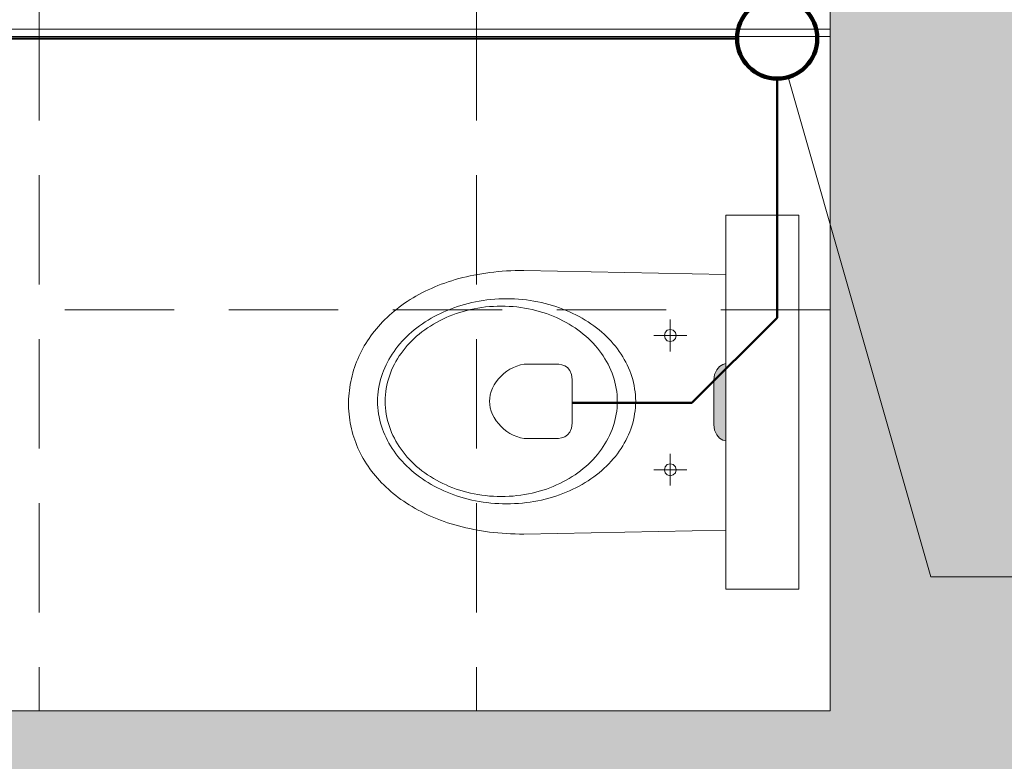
# Model space of a CAD drawing. Header units: millimetres. Extents: x -23540 to 53212, y -37964 to 41185.
# Tile 90 of 203: x -1740 to -1605, y -32038 to -31937. Entities that reach past the tile are written whole.
import ezdxf

# ---------------------------------------------------------------- set-up
doc = ezdxf.new("R2010")
doc.units = ezdxf.units.MM
doc.linetypes.add('DASHEDX2', pattern=[1.5, 1, -0.5])
doc.layers.get('0').update_dxf_attribs({"lineweight": 18})
for name, color, linetype, lineweight in [('BA_KS_ist.', 34, 'Continuous', 50), ('MM_KS_OPISY', 7, 'Continuous', 9), ('PG_PRZERYWANE_ŚREDNIE', 1, 'DASHEDX2', 18), ('PG_ŚCIANY_DZIAŁOWE', 3, 'Continuous', 18)]:
    doc.layers.add(name, color=color, linetype=linetype, lineweight=lineweight)

msp = doc.modelspace()

# ---------------------------------------------------------------- hatches: boundary and pattern name
at = {"lineweight": 18, "true_color": 0x636466, "transparency": 33554559}
h = msp.add_hatch(color=251, dxfattribs=at)
h.dxf.hatch_style = 1
h.paths.add_polyline_path([(-1644.38, -31992.07), (-1644.27, -31992.84), (-1643.98, -31993.46), (-1643.59, -31993.92), (-1643.15, -31994.2), (-1642.74, -31994.31), (-1642.74, -31983.71), (-1643.15, -31983.81), (-1643.59, -31984.1), (-1643.98, -31984.56), (-1644.27, -31985.18), (-1644.38, -31985.95)])
at = {"layer": 'PG_ŚCIANY_DZIAŁOWE', "true_color": 0x636466, "transparency": 33554610}
h = msp.add_hatch(color=251, dxfattribs=at)
h.dxf.hatch_style = 1
h.paths.add_polyline_path([(-1374.48, -31621.34), (-1411.41, -31621.34), (-1411.41, -32089.84), (-1585.41, -32089.84), (-1585.41, -31705.84), (-1585.41, -31597.84), (-1707.91, -31597.84), (-1707.91, -31616.34), (-1628.41, -31616.34), (-1628.41, -31826.84), (-1875.91, -31826.84), (-1875.91, -31616.34), (-1808.91, -31616.34), (-1808.91, -31597.84), (-1902.41, -31597.84), (-1902.41, -31616.34), (-1890.41, -31616.34), (-1890.41, -31845.34), (-1628.41, -31845.34), (-1628.41, -32031.34), (-2003.41, -32031.34), (-2003.41, -31616.34), (-2003.41, -31597.84), (-2053.41, -31597.84), (-2053.41, -31613.84), (-2021.91, -31613.84), (-2021.91, -32052.34), (-1822.41, -32052.34), (-1822.41, -32059.34), (-1813.41, -32059.34), (-1813.41, -32052.34), (-1624.41, -32052.34), (-1624.41, -32217.84), (-1637.91, -32217.84), (-1637.91, -32289.84), (-1562.85, -32289.84), (-1562.85, -32135.8), (-1374.48, -32135.8)])
h.paths.add_polyline_path([(-1411.41, -31481.34), (-1374.48, -31481.34), (-1374.48, -31446.84), (-1411.41, -31476.84)])

# ---------------------------------------------------------------- linework, layer by layer
at = {"color": 251, "lineweight": 20, "true_color": 0x636466}
for p, q in [((-1628.41, -31845.34), (-1628.41, -32031.34)), ((-1628.41, -31937.84), (-1757.41, -31937.84)), ((-1628.41, -31938.84), (-1757.41, -31938.84))]:
    msp.add_line(p, q, dxfattribs=at)
at = {"color": 251, "lineweight": 18, "true_color": 0x636466}
for p, q in [((-1642.74, -31963.35), (-1642.74, -32014.67)), ((-1642.74, -31963.35), (-1632.74, -31963.35)), ((-1632.74, -31963.35), (-1632.74, -32014.67)), ((-1642.74, -32014.67), (-1632.74, -32014.67))]:
    msp.add_line(p, q, dxfattribs=at)
at = {"color": 251, "lineweight": 13, "true_color": 0x636466}
for p, q in [((-1674.54, -31971.14), (-1675.1, -31971.21)), ((-1673.98, -31971.09), (-1674.54, -31971.14)), ((-1673.4, -31971.04), (-1673.98, -31971.09)), ((-1672.82, -31971), (-1673.4, -31971.04)), ((-1672.24, -31970.97), (-1672.82, -31971)), ((-1671.65, -31970.95), (-1672.24, -31970.97)), ((-1671.05, -31970.94), (-1671.65, -31970.95)), ((-1670.45, -31970.94), (-1671.05, -31970.94)), ((-1642.73, -31971.49), (-1670.45, -31970.94)), ((-1680.81, -31972.49), (-1681.29, -31972.66)), ((-1680.33, -31972.33), (-1680.81, -31972.49)), ((-1679.84, -31972.19), (-1680.33, -31972.33)), ((-1679.34, -31972.04), (-1679.84, -31972.19)), ((-1678.83, -31971.91), (-1679.34, -31972.04)), ((-1678.32, -31971.79), (-1678.83, -31971.91)), ((-1677.8, -31971.67), (-1678.32, -31971.79)), ((-1677.28, -31971.56), (-1677.8, -31971.67)), ((-1676.74, -31971.46), (-1677.28, -31971.56)), ((-1676.2, -31971.37), (-1676.74, -31971.46)), ((-1675.66, -31971.28), (-1676.2, -31971.37)), ((-1675.1, -31971.21), (-1675.66, -31971.28)), ((-1683.99, -31973.79), (-1684.42, -31974.01)), ((-1683.56, -31973.59), (-1683.99, -31973.79)), ((-1683.12, -31973.39), (-1683.56, -31973.59)), ((-1682.67, -31973.19), (-1683.12, -31973.39)), ((-1682.22, -31973.01), (-1682.67, -31973.19)), ((-1681.76, -31972.83), (-1682.22, -31973.01)), ((-1681.29, -31972.66), (-1681.76, -31972.83)), ((-1686.42, -31975.18), (-1686.79, -31975.43)), ((-1686.03, -31974.93), (-1686.42, -31975.18)), ((-1685.64, -31974.69), (-1686.03, -31974.93)), ((-1685.24, -31974.46), (-1685.64, -31974.69)), ((-1684.83, -31974.23), (-1685.24, -31974.46)), ((-1684.42, -31974.01), (-1684.83, -31974.23)), ((-1677.58, -31975.34), (-1677.07, -31975.23)), ((-1677.07, -31975.23), (-1676.55, -31975.13)), ((-1676.55, -31975.13), (-1676.03, -31975.05)), ((-1676.03, -31975.05), (-1675.5, -31974.98)), ((-1675.5, -31974.98), (-1674.97, -31974.92)), ((-1674.97, -31974.92), (-1674.44, -31974.88)), ((-1674.44, -31974.88), (-1673.89, -31974.84)), ((-1673.89, -31974.84), (-1673.35, -31974.82)), ((-1673.35, -31974.82), (-1672.8, -31974.82)), ((-1672.8, -31974.82), (-1672.8, -31974.81)), ((-1672.8, -31974.82), (-1672.25, -31974.82)), ((-1672.25, -31974.82), (-1671.7, -31974.84)), ((-1671.7, -31974.84), (-1671.16, -31974.88)), ((-1671.16, -31974.88), (-1670.63, -31974.92)), ((-1670.63, -31974.92), (-1670.09, -31974.98)), ((-1670.09, -31974.98), (-1669.57, -31975.05)), ((-1669.57, -31975.05), (-1669.05, -31975.13)), ((-1669.05, -31975.13), (-1668.53, -31975.23)), ((-1668.53, -31975.23), (-1668.02, -31975.34)), ((-1688.22, -31976.51), (-1688.55, -31976.79)), ((-1687.87, -31976.23), (-1688.22, -31976.51)), ((-1687.52, -31975.96), (-1687.87, -31976.23)), ((-1687.16, -31975.69), (-1687.52, -31975.96)), ((-1686.79, -31975.43), (-1687.16, -31975.69)), ((-1681.42, -31976.6), (-1680.97, -31976.41)), ((-1680.97, -31976.41), (-1680.5, -31976.22)), ((-1680.5, -31976.22), (-1680.03, -31976.05)), ((-1680.03, -31976.05), (-1679.56, -31975.88)), ((-1679.56, -31975.88), (-1679.07, -31975.73)), ((-1679.24, -31976.69), (-1678.76, -31976.54)), ((-1679.07, -31975.73), (-1678.58, -31975.59)), ((-1678.76, -31976.54), (-1678.26, -31976.41)), ((-1678.58, -31975.59), (-1678.08, -31975.46)), ((-1678.26, -31976.41), (-1677.76, -31976.29)), ((-1678.08, -31975.46), (-1677.58, -31975.34)), ((-1677.76, -31976.29), (-1677.25, -31976.18)), ((-1677.25, -31976.18), (-1676.74, -31976.09)), ((-1676.74, -31976.09), (-1676.22, -31976.01)), ((-1676.22, -31976.01), (-1675.69, -31975.94)), ((-1675.69, -31975.94), (-1675.16, -31975.89)), ((-1675.16, -31975.89), (-1674.62, -31975.85)), ((-1674.62, -31975.85), (-1674.08, -31975.83)), ((-1674.08, -31975.83), (-1673.54, -31975.82)), ((-1673.54, -31975.82), (-1673.54, -31975.82)), ((-1673.54, -31975.82), (-1672.99, -31975.83)), ((-1672.99, -31975.83), (-1672.45, -31975.85)), ((-1672.45, -31975.85), (-1671.91, -31975.89)), ((-1671.91, -31975.89), (-1671.38, -31975.94)), ((-1671.38, -31975.94), (-1670.86, -31976.01)), ((-1670.86, -31976.01), (-1670.34, -31976.09)), ((-1670.34, -31976.09), (-1669.82, -31976.18)), ((-1669.82, -31976.18), (-1669.31, -31976.29)), ((-1669.31, -31976.29), (-1668.81, -31976.41)), ((-1668.81, -31976.41), (-1668.32, -31976.54)), ((-1668.32, -31976.54), (-1667.83, -31976.69)), ((-1668.02, -31975.34), (-1667.52, -31975.46)), ((-1667.52, -31975.46), (-1667.02, -31975.59)), ((-1667.02, -31975.59), (-1666.53, -31975.73)), ((-1666.53, -31975.73), (-1666.04, -31975.88)), ((-1666.04, -31975.88), (-1665.57, -31976.05)), ((-1665.57, -31976.05), (-1665.1, -31976.22)), ((-1665.1, -31976.22), (-1664.63, -31976.41)), ((-1664.63, -31976.41), (-1664.18, -31976.6)), ((-1689.51, -31977.67), (-1689.81, -31977.98)), ((-1689.2, -31977.37), (-1689.51, -31977.67)), ((-1688.88, -31977.08), (-1689.2, -31977.37)), ((-1688.55, -31976.79), (-1688.88, -31977.08)), ((-1683.97, -31977.99), (-1683.57, -31977.73)), ((-1683.57, -31977.73), (-1683.15, -31977.49)), ((-1683.15, -31977.49), (-1682.73, -31977.25)), ((-1682.73, -31977.25), (-1682.3, -31977.03)), ((-1682.43, -31978.06), (-1682, -31977.83)), ((-1682.3, -31977.03), (-1681.87, -31976.81)), ((-1682, -31977.83), (-1681.56, -31977.61)), ((-1681.87, -31976.81), (-1681.42, -31976.6)), ((-1681.56, -31977.61), (-1681.11, -31977.4)), ((-1681.11, -31977.4), (-1680.66, -31977.2)), ((-1680.66, -31977.2), (-1680.19, -31977.02)), ((-1680.19, -31977.02), (-1679.72, -31976.85)), ((-1679.72, -31976.85), (-1679.24, -31976.69)), ((-1667.83, -31976.69), (-1667.35, -31976.85)), ((-1667.35, -31976.85), (-1666.88, -31977.02)), ((-1666.88, -31977.02), (-1666.42, -31977.2)), ((-1666.42, -31977.2), (-1665.96, -31977.4)), ((-1665.96, -31977.4), (-1665.51, -31977.61)), ((-1665.51, -31977.61), (-1665.08, -31977.83)), ((-1665.08, -31977.83), (-1664.65, -31978.06)), ((-1664.18, -31976.6), (-1663.73, -31976.81)), ((-1663.73, -31976.81), (-1663.29, -31977.03)), ((-1663.29, -31977.03), (-1662.86, -31977.25)), ((-1662.86, -31977.25), (-1662.44, -31977.49)), ((-1662.44, -31977.49), (-1662.03, -31977.73)), ((-1662.03, -31977.73), (-1661.63, -31977.99)), ((-1650.35, -31982.03), (-1650.35, -31977.67)), ((-1690.92, -31979.24), (-1691.18, -31979.57)), ((-1690.66, -31978.92), (-1690.92, -31979.24)), ((-1690.38, -31978.6), (-1690.66, -31978.92)), ((-1690.1, -31978.29), (-1690.38, -31978.6)), ((-1689.81, -31977.98), (-1690.1, -31978.29)), ((-1685.83, -31979.38), (-1685.48, -31979.09)), ((-1685.48, -31979.09), (-1685.12, -31978.8)), ((-1685.12, -31978.8), (-1684.75, -31978.52)), ((-1684.75, -31978.52), (-1684.36, -31978.25)), ((-1684.42, -31979.36), (-1684.04, -31979.08)), ((-1684.36, -31978.25), (-1683.97, -31977.99)), ((-1684.04, -31979.08), (-1683.65, -31978.81)), ((-1683.65, -31978.81), (-1683.25, -31978.55)), ((-1683.25, -31978.55), (-1682.84, -31978.3)), ((-1682.84, -31978.3), (-1682.43, -31978.06)), ((-1664.65, -31978.06), (-1664.23, -31978.3)), ((-1664.23, -31978.3), (-1663.82, -31978.55)), ((-1663.82, -31978.55), (-1663.42, -31978.81)), ((-1663.42, -31978.81), (-1663.03, -31979.08)), ((-1663.03, -31979.08), (-1662.66, -31979.36)), ((-1661.63, -31977.99), (-1661.24, -31978.25)), ((-1661.24, -31978.25), (-1660.85, -31978.52)), ((-1660.85, -31978.52), (-1660.48, -31978.8)), ((-1660.48, -31978.8), (-1660.12, -31979.09)), ((-1660.12, -31979.09), (-1659.76, -31979.38)), ((-1650.76, -31979.14), (-1651.06, -31979.44)), ((-1650.35, -31979.03), (-1650.76, -31979.14)), ((-1649.94, -31979.14), (-1650.35, -31979.03)), ((-1649.65, -31979.44), (-1649.94, -31979.14)), ((-1691.89, -31980.59), (-1692.11, -31980.93)), ((-1691.66, -31980.24), (-1691.89, -31980.59)), ((-1691.42, -31979.91), (-1691.66, -31980.24)), ((-1691.18, -31979.57), (-1691.42, -31979.91)), ((-1687.13, -31980.65), (-1686.83, -31980.32)), ((-1686.83, -31980.32), (-1686.51, -31980)), ((-1686.51, -31980), (-1686.18, -31979.69)), ((-1686.18, -31979.69), (-1685.83, -31979.38)), ((-1686.13, -31980.91), (-1685.81, -31980.58)), ((-1685.81, -31980.58), (-1685.48, -31980.26)), ((-1685.48, -31980.26), (-1685.14, -31979.95)), ((-1685.14, -31979.95), (-1684.78, -31979.65)), ((-1684.78, -31979.65), (-1684.42, -31979.36)), ((-1662.66, -31979.36), (-1662.29, -31979.65)), ((-1662.29, -31979.65), (-1661.94, -31979.95)), ((-1661.94, -31979.95), (-1661.59, -31980.26)), ((-1661.59, -31980.26), (-1661.26, -31980.58)), ((-1661.26, -31980.58), (-1660.94, -31980.91)), ((-1659.76, -31979.38), (-1659.42, -31979.69)), ((-1659.42, -31979.69), (-1659.09, -31980)), ((-1659.09, -31980), (-1658.77, -31980.32)), ((-1658.77, -31980.32), (-1658.47, -31980.65)), ((-1652.6, -31979.85), (-1648.1, -31979.85)), ((-1651.06, -31979.44), (-1651.17, -31979.85)), ((-1651.17, -31979.85), (-1651.06, -31980.26)), ((-1651.06, -31980.26), (-1650.76, -31980.56)), ((-1650.76, -31980.56), (-1650.35, -31980.67)), ((-1650.35, -31980.67), (-1649.94, -31980.56)), ((-1649.94, -31980.56), (-1649.65, -31980.26)), ((-1649.53, -31979.85), (-1649.65, -31979.44)), ((-1649.65, -31980.26), (-1649.53, -31979.85)), ((-1692.52, -31981.64), (-1692.71, -31982)), ((-1692.32, -31981.28), (-1692.52, -31981.64)), ((-1692.11, -31980.93), (-1692.32, -31981.28)), ((-1688.24, -31982.03), (-1687.98, -31981.67)), ((-1687.98, -31981.67), (-1687.71, -31981.32)), ((-1687.71, -31981.32), (-1687.43, -31980.98)), ((-1687.43, -31980.98), (-1687.13, -31980.65)), ((-1687.27, -31982.3), (-1687.01, -31981.94)), ((-1687.01, -31981.94), (-1686.73, -31981.59)), ((-1686.73, -31981.59), (-1686.44, -31981.24)), ((-1686.44, -31981.24), (-1686.13, -31980.91)), ((-1660.94, -31980.91), (-1660.64, -31981.24)), ((-1660.64, -31981.24), (-1660.35, -31981.59)), ((-1660.35, -31981.59), (-1660.07, -31981.94)), ((-1660.07, -31981.94), (-1659.8, -31982.3)), ((-1658.47, -31980.65), (-1658.17, -31980.98)), ((-1658.17, -31980.98), (-1657.89, -31981.32)), ((-1657.89, -31981.32), (-1657.61, -31981.67)), ((-1657.61, -31981.67), (-1657.36, -31982.03)), ((-1693.23, -31983.1), (-1693.39, -31983.47)), ((-1693.07, -31982.73), (-1693.23, -31983.1)), ((-1692.9, -31982.36), (-1693.07, -31982.73)), ((-1692.71, -31982), (-1692.9, -31982.36)), ((-1689.15, -31983.51), (-1688.94, -31983.13)), ((-1688.94, -31983.13), (-1688.72, -31982.76)), ((-1688.72, -31982.76), (-1688.49, -31982.39)), ((-1688.49, -31982.39), (-1688.24, -31982.03)), ((-1687.99, -31983.42), (-1687.77, -31983.04)), ((-1687.77, -31983.04), (-1687.53, -31982.66)), ((-1687.53, -31982.66), (-1687.27, -31982.3)), ((-1659.8, -31982.3), (-1659.55, -31982.66)), ((-1659.55, -31982.66), (-1659.31, -31983.04)), ((-1659.31, -31983.04), (-1659.08, -31983.42)), ((-1657.36, -31982.03), (-1657.11, -31982.39)), ((-1657.11, -31982.39), (-1656.88, -31982.76)), ((-1656.88, -31982.76), (-1656.66, -31983.13)), ((-1656.66, -31983.13), (-1656.45, -31983.51)), ((-1693.79, -31984.61), (-1693.9, -31985)), ((-1693.66, -31984.23), (-1693.79, -31984.61)), ((-1693.53, -31983.85), (-1693.66, -31984.23)), ((-1693.39, -31983.47), (-1693.53, -31983.85)), ((-1689.84, -31985.08), (-1689.69, -31984.68)), ((-1689.69, -31984.68), (-1689.52, -31984.28)), ((-1689.52, -31984.28), (-1689.34, -31983.89)), ((-1689.34, -31983.89), (-1689.15, -31983.51)), ((-1688.74, -31985), (-1688.57, -31984.6)), ((-1688.57, -31984.6), (-1688.39, -31984.2)), ((-1688.39, -31984.2), (-1688.2, -31983.8)), ((-1688.2, -31983.8), (-1687.99, -31983.42)), ((-1672.77, -31984.76), (-1672.34, -31984.48)), ((-1672.34, -31984.48), (-1671.87, -31984.23)), ((-1671.87, -31984.23), (-1671.39, -31984.04)), ((-1671.39, -31984.04), (-1670.89, -31983.89)), ((-1670.89, -31983.89), (-1670.38, -31983.8)), ((-1670.38, -31983.8), (-1669.85, -31983.77)), ((-1669.85, -31983.77), (-1666.01, -31983.77)), ((-1666.01, -31983.77), (-1665.66, -31983.79)), ((-1665.66, -31983.79), (-1665.25, -31983.86)), ((-1665.25, -31983.86), (-1664.84, -31984.01)), ((-1664.84, -31984.01), (-1664.44, -31984.26)), ((-1664.44, -31984.26), (-1664.12, -31984.64)), ((-1664.12, -31984.64), (-1663.89, -31985.18)), ((-1659.08, -31983.42), (-1658.88, -31983.8)), ((-1658.88, -31983.8), (-1658.68, -31984.2)), ((-1658.68, -31984.2), (-1658.5, -31984.6)), ((-1658.5, -31984.6), (-1658.34, -31985)), ((-1656.45, -31983.51), (-1656.26, -31983.89)), ((-1656.26, -31983.89), (-1656.08, -31984.28)), ((-1656.08, -31984.28), (-1655.91, -31984.68)), ((-1655.91, -31984.68), (-1655.76, -31985.08)), ((-1644.27, -31985.18), (-1643.98, -31984.56)), ((-1643.98, -31984.56), (-1643.59, -31984.1)), ((-1643.59, -31984.1), (-1643.15, -31983.81)), ((-1643.15, -31983.81), (-1642.74, -31983.71)), ((-1694.1, -31985.78), (-1694.18, -31986.18)), ((-1694, -31985.39), (-1694.1, -31985.78)), ((-1693.9, -31985), (-1694, -31985.39)), ((-1690.2, -31986.31), (-1690.09, -31985.9)), ((-1690.09, -31985.9), (-1689.97, -31985.49)), ((-1689.97, -31985.49), (-1689.84, -31985.08)), ((-1689.13, -31986.25), (-1689.01, -31985.83)), ((-1689.01, -31985.83), (-1688.88, -31985.41)), ((-1688.88, -31985.41), (-1688.74, -31985)), ((-1674.22, -31986.22), (-1673.91, -31985.81)), ((-1673.91, -31985.81), (-1673.56, -31985.43)), ((-1673.56, -31985.43), (-1673.18, -31985.08)), ((-1673.18, -31985.08), (-1672.77, -31984.76)), ((-1663.89, -31985.18), (-1663.81, -31985.88)), ((-1663.81, -31985.88), (-1663.81, -31985.88)), ((-1663.81, -31985.88), (-1663.81, -31989.11)), ((-1658.34, -31985), (-1658.19, -31985.41)), ((-1658.19, -31985.41), (-1658.06, -31985.83)), ((-1658.06, -31985.83), (-1657.95, -31986.25)), ((-1655.76, -31985.08), (-1655.63, -31985.49)), ((-1655.63, -31985.49), (-1655.51, -31985.9)), ((-1655.51, -31985.9), (-1655.4, -31986.31)), ((-1644.38, -31985.95), (-1644.27, -31985.18)), ((-1644.38, -31985.95), (-1644.38, -31992.07)), ((-1694.37, -31987.38), (-1694.41, -31987.78)), ((-1694.32, -31986.98), (-1694.37, -31987.38)), ((-1694.26, -31986.58), (-1694.32, -31986.98)), ((-1694.18, -31986.18), (-1694.26, -31986.58)), ((-1690.42, -31987.58), (-1690.36, -31987.15)), ((-1690.36, -31987.15), (-1690.29, -31986.73)), ((-1690.29, -31986.73), (-1690.2, -31986.31)), ((-1689.37, -31987.55), (-1689.31, -31987.11)), ((-1689.31, -31987.11), (-1689.23, -31986.68)), ((-1689.23, -31986.68), (-1689.13, -31986.25)), ((-1674.9, -31987.53), (-1674.72, -31987.08)), ((-1674.72, -31987.08), (-1674.49, -31986.64)), ((-1674.49, -31986.64), (-1674.22, -31986.22)), ((-1657.95, -31986.25), (-1657.85, -31986.68)), ((-1657.85, -31986.68), (-1657.77, -31987.11)), ((-1657.77, -31987.11), (-1657.7, -31987.55)), ((-1655.4, -31986.31), (-1655.31, -31986.73)), ((-1655.31, -31986.73), (-1655.24, -31987.15)), ((-1655.24, -31987.15), (-1655.18, -31987.58)), ((-1694.47, -31988.6), (-1694.48, -31989.01)), ((-1694.45, -31988.19), (-1694.47, -31988.6)), ((-1694.41, -31987.78), (-1694.45, -31988.19)), ((-1690.49, -31988.44), (-1690.46, -31988.01)), ((-1690.49, -31988.88), (-1690.49, -31988.44)), ((-1690.46, -31988.01), (-1690.42, -31987.58)), ((-1689.45, -31988.88), (-1689.44, -31988.43)), ((-1689.44, -31988.43), (-1689.42, -31987.99)), ((-1689.42, -31987.99), (-1689.37, -31987.55)), ((-1675.15, -31988.88), (-1675.12, -31988.43)), ((-1675.12, -31988.43), (-1675.04, -31987.98)), ((-1675.04, -31987.98), (-1674.9, -31987.53)), ((-1657.7, -31987.55), (-1657.66, -31987.99)), ((-1657.66, -31987.99), (-1657.63, -31988.43)), ((-1657.63, -31988.43), (-1657.62, -31988.88)), ((-1655.18, -31987.58), (-1655.14, -31988.01)), ((-1655.14, -31988.01), (-1655.11, -31988.44)), ((-1655.11, -31988.44), (-1655.1, -31988.88)), ((-1694.48, -31989.01), (-1694.48, -31989.42)), ((-1694.48, -31989.42), (-1694.47, -31989.83)), ((-1694.47, -31989.83), (-1694.45, -31990.24)), ((-1690.49, -31988.88), (-1690.49, -31988.87)), ((-1690.49, -31989.32), (-1690.49, -31988.88)), ((-1690.46, -31989.75), (-1690.49, -31989.32)), ((-1690.42, -31990.18), (-1690.46, -31989.75)), ((-1689.45, -31988.88), (-1689.45, -31988.87)), ((-1689.44, -31989.33), (-1689.45, -31988.88)), ((-1689.42, -31989.77), (-1689.44, -31989.33)), ((-1689.37, -31990.21), (-1689.42, -31989.77)), ((-1675.12, -31989.33), (-1675.15, -31988.88)), ((-1675.04, -31989.78), (-1675.12, -31989.33)), ((-1674.9, -31990.24), (-1675.04, -31989.78)), ((-1663.81, -31989.11), (-1663.81, -31991.87)), ((-1657.66, -31989.77), (-1657.7, -31990.21)), ((-1657.63, -31989.33), (-1657.66, -31989.77)), ((-1657.62, -31988.88), (-1657.63, -31989.33)), ((-1657.62, -31988.88), (-1657.62, -31988.87)), ((-1655.14, -31989.75), (-1655.18, -31990.18)), ((-1655.11, -31989.32), (-1655.14, -31989.75)), ((-1655.1, -31988.88), (-1655.11, -31989.32)), ((-1694.45, -31990.24), (-1694.41, -31990.65)), ((-1694.41, -31990.65), (-1694.37, -31991.05)), ((-1694.37, -31991.05), (-1694.31, -31991.45)), ((-1694.31, -31991.45), (-1694.25, -31991.85)), ((-1690.36, -31990.61), (-1690.42, -31990.18)), ((-1690.29, -31991.03), (-1690.36, -31990.61)), ((-1690.2, -31991.45), (-1690.29, -31991.03)), ((-1690.09, -31991.86), (-1690.2, -31991.45)), ((-1689.31, -31990.65), (-1689.37, -31990.21)), ((-1689.23, -31991.08), (-1689.31, -31990.65)), ((-1689.13, -31991.51), (-1689.23, -31991.08)), ((-1674.72, -31990.68), (-1674.9, -31990.24)), ((-1674.49, -31991.12), (-1674.72, -31990.68)), ((-1674.22, -31991.54), (-1674.49, -31991.12)), ((-1657.85, -31991.08), (-1657.95, -31991.51)), ((-1657.77, -31990.65), (-1657.85, -31991.08)), ((-1657.7, -31990.21), (-1657.77, -31990.65)), ((-1655.4, -31991.45), (-1655.51, -31991.86)), ((-1655.31, -31991.03), (-1655.4, -31991.45)), ((-1655.24, -31990.61), (-1655.31, -31991.03)), ((-1655.18, -31990.18), (-1655.24, -31990.61)), ((-1694.25, -31991.85), (-1694.17, -31992.24)), ((-1694.17, -31992.24), (-1694.09, -31992.64)), ((-1694.09, -31992.64), (-1693.99, -31993.03)), ((-1689.97, -31992.27), (-1690.09, -31991.86)), ((-1689.84, -31992.68), (-1689.97, -31992.27)), ((-1689.69, -31993.08), (-1689.84, -31992.68)), ((-1689.01, -31991.93), (-1689.13, -31991.51)), ((-1688.88, -31992.34), (-1689.01, -31991.93)), ((-1688.74, -31992.76), (-1688.88, -31992.34)), ((-1688.57, -31993.16), (-1688.74, -31992.76)), ((-1673.91, -31991.94), (-1674.22, -31991.54)), ((-1673.57, -31992.32), (-1673.91, -31991.94)), ((-1673.19, -31992.68), (-1673.57, -31992.32)), ((-1672.78, -31993), (-1673.19, -31992.68)), ((-1663.89, -31992.58), (-1664.12, -31993.11)), ((-1663.81, -31991.87), (-1663.89, -31992.58)), ((-1658.34, -31992.76), (-1658.5, -31993.16)), ((-1658.19, -31992.34), (-1658.34, -31992.76)), ((-1658.06, -31991.93), (-1658.19, -31992.34)), ((-1657.95, -31991.51), (-1658.06, -31991.93)), ((-1655.76, -31992.68), (-1655.91, -31993.08)), ((-1655.63, -31992.27), (-1655.76, -31992.68)), ((-1655.51, -31991.86), (-1655.63, -31992.27)), ((-1644.38, -31992.07), (-1644.27, -31992.84)), ((-1693.99, -31993.03), (-1693.88, -31993.41)), ((-1693.88, -31993.41), (-1693.76, -31993.8)), ((-1693.76, -31993.8), (-1693.64, -31994.18)), ((-1689.52, -31993.47), (-1689.69, -31993.08)), ((-1689.34, -31993.86), (-1689.52, -31993.47)), ((-1689.15, -31994.25), (-1689.34, -31993.86)), ((-1688.39, -31993.56), (-1688.57, -31993.16)), ((-1688.2, -31993.95), (-1688.39, -31993.56)), ((-1687.99, -31994.34), (-1688.2, -31993.95)), ((-1672.35, -31993.28), (-1672.78, -31993)), ((-1671.89, -31993.52), (-1672.35, -31993.28)), ((-1671.41, -31993.72), (-1671.89, -31993.52)), ((-1670.91, -31993.87), (-1671.41, -31993.72)), ((-1670.4, -31993.96), (-1670.91, -31993.87)), ((-1669.88, -31993.99), (-1670.4, -31993.96)), ((-1666.03, -31993.98), (-1669.88, -31993.99)), ((-1665.67, -31993.96), (-1666.03, -31993.98)), ((-1665.26, -31993.89), (-1665.67, -31993.96)), ((-1664.84, -31993.74), (-1665.26, -31993.89)), ((-1664.45, -31993.49), (-1664.84, -31993.74)), ((-1664.12, -31993.11), (-1664.45, -31993.49)), ((-1658.88, -31993.95), (-1659.08, -31994.34)), ((-1658.68, -31993.56), (-1658.88, -31993.95)), ((-1658.5, -31993.16), (-1658.68, -31993.56)), ((-1656.26, -31993.86), (-1656.45, -31994.25)), ((-1656.08, -31993.47), (-1656.26, -31993.86)), ((-1655.91, -31993.08), (-1656.08, -31993.47)), ((-1644.27, -31992.84), (-1643.98, -31993.46)), ((-1643.98, -31993.46), (-1643.59, -31993.92)), ((-1643.59, -31993.92), (-1643.15, -31994.2)), ((-1693.64, -31994.18), (-1693.5, -31994.55)), ((-1693.5, -31994.55), (-1693.35, -31994.93)), ((-1693.35, -31994.93), (-1693.19, -31995.3)), ((-1693.19, -31995.3), (-1693.02, -31995.66)), ((-1688.94, -31994.63), (-1689.15, -31994.25)), ((-1688.72, -31995), (-1688.94, -31994.63)), ((-1688.49, -31995.37), (-1688.72, -31995)), ((-1688.24, -31995.73), (-1688.49, -31995.37)), ((-1687.77, -31994.72), (-1687.99, -31994.34)), ((-1687.53, -31995.1), (-1687.77, -31994.72)), ((-1687.27, -31995.46), (-1687.53, -31995.1)), ((-1687.01, -31995.82), (-1687.27, -31995.46)), ((-1659.8, -31995.46), (-1660.07, -31995.82)), ((-1659.55, -31995.1), (-1659.8, -31995.46)), ((-1659.31, -31994.72), (-1659.55, -31995.1)), ((-1659.08, -31994.34), (-1659.31, -31994.72)), ((-1657.11, -31995.37), (-1657.36, -31995.73)), ((-1656.88, -31995), (-1657.11, -31995.37)), ((-1656.66, -31994.63), (-1656.88, -31995)), ((-1656.45, -31994.25), (-1656.66, -31994.63)), ((-1643.15, -31994.2), (-1642.74, -31994.31)), ((-1693.02, -31995.66), (-1692.84, -31996.03)), ((-1692.84, -31996.03), (-1692.65, -31996.39)), ((-1692.65, -31996.39), (-1692.46, -31996.74)), ((-1692.46, -31996.74), (-1692.25, -31997.09)), ((-1687.98, -31996.09), (-1688.24, -31995.73)), ((-1687.71, -31996.43), (-1687.98, -31996.09)), ((-1687.43, -31996.78), (-1687.71, -31996.43)), ((-1687.13, -31997.11), (-1687.43, -31996.78)), ((-1686.73, -31996.17), (-1687.01, -31995.82)), ((-1686.44, -31996.52), (-1686.73, -31996.17)), ((-1686.13, -31996.85), (-1686.44, -31996.52)), ((-1685.81, -31997.18), (-1686.13, -31996.85)), ((-1660.94, -31996.85), (-1661.26, -31997.18)), ((-1660.64, -31996.52), (-1660.94, -31996.85)), ((-1660.35, -31996.17), (-1660.64, -31996.52)), ((-1660.07, -31995.82), (-1660.35, -31996.17)), ((-1658.17, -31996.78), (-1658.47, -31997.11)), ((-1657.89, -31996.43), (-1658.17, -31996.78)), ((-1657.61, -31996.09), (-1657.89, -31996.43)), ((-1657.36, -31995.73), (-1657.61, -31996.09)), ((-1650.35, -32000.44), (-1650.35, -31996.08)), ((-1692.25, -31997.09), (-1692.03, -31997.44)), ((-1692.03, -31997.44), (-1691.8, -31997.78)), ((-1691.8, -31997.78), (-1691.57, -31998.12)), ((-1691.57, -31998.12), (-1691.32, -31998.45)), ((-1686.83, -31997.44), (-1687.13, -31997.11)), ((-1686.51, -31997.76), (-1686.83, -31997.44)), ((-1686.18, -31998.07), (-1686.51, -31997.76)), ((-1685.83, -31998.37), (-1686.18, -31998.07)), ((-1685.48, -31997.5), (-1685.81, -31997.18)), ((-1685.14, -31997.81), (-1685.48, -31997.5)), ((-1684.78, -31998.11), (-1685.14, -31997.81)), ((-1684.42, -31998.4), (-1684.78, -31998.11)), ((-1662.29, -31998.11), (-1662.66, -31998.4)), ((-1661.94, -31997.81), (-1662.29, -31998.11)), ((-1661.59, -31997.5), (-1661.94, -31997.81)), ((-1661.26, -31997.18), (-1661.59, -31997.5)), ((-1659.42, -31998.07), (-1659.76, -31998.37)), ((-1659.09, -31997.76), (-1659.42, -31998.07)), ((-1658.77, -31997.44), (-1659.09, -31997.76)), ((-1658.47, -31997.11), (-1658.77, -31997.44)), ((-1651.06, -31997.85), (-1651.17, -31998.26)), ((-1650.76, -31997.55), (-1651.06, -31997.85)), ((-1650.35, -31997.44), (-1650.76, -31997.55)), ((-1649.94, -31997.55), (-1650.35, -31997.44)), ((-1649.65, -31997.85), (-1649.94, -31997.55)), ((-1649.53, -31998.26), (-1649.65, -31997.85)), ((-1691.32, -31998.45), (-1691.07, -31998.78)), ((-1691.07, -31998.78), (-1690.8, -31999.1)), ((-1690.8, -31999.1), (-1690.53, -31999.42)), ((-1690.53, -31999.42), (-1690.24, -31999.74)), ((-1685.48, -31998.67), (-1685.83, -31998.37)), ((-1685.12, -31998.96), (-1685.48, -31998.67)), ((-1684.75, -31999.24), (-1685.12, -31998.96)), ((-1684.36, -31999.51), (-1684.75, -31999.24)), ((-1684.04, -31998.68), (-1684.42, -31998.4)), ((-1683.97, -31999.77), (-1684.36, -31999.51)), ((-1683.65, -31998.95), (-1684.04, -31998.68)), ((-1683.25, -31999.21), (-1683.65, -31998.95)), ((-1682.84, -31999.46), (-1683.25, -31999.21)), ((-1682.43, -31999.7), (-1682.84, -31999.46)), ((-1664.23, -31999.46), (-1664.65, -31999.7)), ((-1663.82, -31999.21), (-1664.23, -31999.46)), ((-1663.42, -31998.95), (-1663.82, -31999.21)), ((-1663.03, -31998.68), (-1663.42, -31998.95)), ((-1662.66, -31998.4), (-1663.03, -31998.68)), ((-1661.24, -31999.51), (-1661.63, -31999.77)), ((-1660.85, -31999.24), (-1661.24, -31999.51)), ((-1660.48, -31998.96), (-1660.85, -31999.24)), ((-1660.12, -31998.67), (-1660.48, -31998.96)), ((-1659.76, -31998.37), (-1660.12, -31998.67)), ((-1652.6, -31998.26), (-1648.1, -31998.26)), ((-1651.17, -31998.26), (-1651.06, -31998.67)), ((-1651.06, -31998.67), (-1650.76, -31998.97)), ((-1650.76, -31998.97), (-1650.35, -31999.08)), ((-1650.35, -31999.08), (-1649.94, -31998.97)), ((-1649.94, -31998.97), (-1649.65, -31998.67)), ((-1649.65, -31998.67), (-1649.53, -31998.26)), ((-1690.24, -31999.74), (-1689.95, -32000.05)), ((-1689.95, -32000.05), (-1689.65, -32000.35)), ((-1689.65, -32000.35), (-1689.34, -32000.65)), ((-1689.34, -32000.65), (-1689.02, -32000.95)), ((-1683.57, -32000.03), (-1683.97, -31999.77)), ((-1683.15, -32000.27), (-1683.57, -32000.03)), ((-1682.73, -32000.51), (-1683.15, -32000.27)), ((-1682.3, -32000.73), (-1682.73, -32000.51)), ((-1682, -31999.93), (-1682.43, -31999.7)), ((-1681.87, -32000.95), (-1682.3, -32000.73)), ((-1681.56, -32000.15), (-1682, -31999.93)), ((-1681.11, -32000.36), (-1681.56, -32000.15)), ((-1680.66, -32000.55), (-1681.11, -32000.36)), ((-1680.19, -32000.74), (-1680.66, -32000.55)), ((-1679.72, -32000.91), (-1680.19, -32000.74)), ((-1666.88, -32000.74), (-1667.35, -32000.91)), ((-1666.42, -32000.55), (-1666.88, -32000.74)), ((-1665.96, -32000.36), (-1666.42, -32000.55)), ((-1665.51, -32000.15), (-1665.96, -32000.36)), ((-1665.08, -31999.93), (-1665.51, -32000.15)), ((-1664.65, -31999.7), (-1665.08, -31999.93)), ((-1663.29, -32000.73), (-1663.73, -32000.95)), ((-1662.86, -32000.51), (-1663.29, -32000.73)), ((-1662.44, -32000.27), (-1662.86, -32000.51)), ((-1662.03, -32000.03), (-1662.44, -32000.27)), ((-1661.63, -31999.77), (-1662.03, -32000.03)), ((-1689.02, -32000.95), (-1688.69, -32001.23)), ((-1688.69, -32001.23), (-1688.36, -32001.52)), ((-1688.36, -32001.52), (-1688.01, -32001.79)), ((-1688.01, -32001.79), (-1687.66, -32002.06)), ((-1687.66, -32002.06), (-1687.29, -32002.33)), ((-1681.42, -32001.15), (-1681.87, -32000.95)), ((-1680.97, -32001.35), (-1681.42, -32001.15)), ((-1680.5, -32001.54), (-1680.97, -32001.35)), ((-1680.03, -32001.71), (-1680.5, -32001.54)), ((-1679.56, -32001.87), (-1680.03, -32001.71)), ((-1679.24, -32001.07), (-1679.72, -32000.91)), ((-1679.07, -32002.03), (-1679.56, -32001.87)), ((-1678.76, -32001.22), (-1679.24, -32001.07)), ((-1678.58, -32002.17), (-1679.07, -32002.03)), ((-1678.26, -32001.35), (-1678.76, -32001.22)), ((-1678.08, -32002.3), (-1678.58, -32002.17)), ((-1677.76, -32001.47), (-1678.26, -32001.35)), ((-1677.25, -32001.58), (-1677.76, -32001.47)), ((-1676.74, -32001.67), (-1677.25, -32001.58)), ((-1676.22, -32001.75), (-1676.74, -32001.67)), ((-1675.69, -32001.82), (-1676.22, -32001.75)), ((-1675.16, -32001.87), (-1675.69, -32001.82)), ((-1674.62, -32001.91), (-1675.16, -32001.87)), ((-1674.08, -32001.93), (-1674.62, -32001.91)), ((-1673.54, -32001.94), (-1674.08, -32001.93)), ((-1672.99, -32001.93), (-1673.54, -32001.94)), ((-1673.54, -32001.94), (-1673.54, -32001.93)), ((-1672.45, -32001.91), (-1672.99, -32001.93)), ((-1671.91, -32001.87), (-1672.45, -32001.91)), ((-1671.38, -32001.82), (-1671.91, -32001.87)), ((-1670.86, -32001.75), (-1671.38, -32001.82)), ((-1670.34, -32001.67), (-1670.86, -32001.75)), ((-1669.82, -32001.58), (-1670.34, -32001.67)), ((-1669.31, -32001.47), (-1669.82, -32001.58)), ((-1668.81, -32001.35), (-1669.31, -32001.47)), ((-1668.32, -32001.22), (-1668.81, -32001.35)), ((-1667.83, -32001.07), (-1668.32, -32001.22)), ((-1667.35, -32000.91), (-1667.83, -32001.07)), ((-1667.02, -32002.17), (-1667.52, -32002.3)), ((-1666.53, -32002.03), (-1667.02, -32002.17)), ((-1666.04, -32001.87), (-1666.53, -32002.03)), ((-1665.57, -32001.71), (-1666.04, -32001.87)), ((-1665.1, -32001.54), (-1665.57, -32001.71)), ((-1664.63, -32001.35), (-1665.1, -32001.54)), ((-1664.18, -32001.15), (-1664.63, -32001.35)), ((-1663.73, -32000.95), (-1664.18, -32001.15)), ((-1687.29, -32002.33), (-1686.92, -32002.59)), ((-1686.92, -32002.59), (-1686.55, -32002.84)), ((-1686.55, -32002.84), (-1686.16, -32003.09)), ((-1686.16, -32003.09), (-1685.76, -32003.33)), ((-1685.76, -32003.33), (-1685.36, -32003.57)), ((-1685.36, -32003.57), (-1684.95, -32003.79)), ((-1677.58, -32002.42), (-1678.08, -32002.3)), ((-1677.07, -32002.53), (-1677.58, -32002.42)), ((-1676.55, -32002.62), (-1677.07, -32002.53)), ((-1676.03, -32002.71), (-1676.55, -32002.62)), ((-1675.5, -32002.78), (-1676.03, -32002.71)), ((-1674.97, -32002.84), (-1675.5, -32002.78)), ((-1674.44, -32002.88), (-1674.97, -32002.84)), ((-1673.89, -32002.92), (-1674.44, -32002.88)), ((-1673.35, -32002.94), (-1673.89, -32002.92)), ((-1672.8, -32002.94), (-1673.35, -32002.94)), ((-1672.25, -32002.94), (-1672.8, -32002.94)), ((-1671.7, -32002.92), (-1672.25, -32002.94)), ((-1671.16, -32002.88), (-1671.7, -32002.92)), ((-1670.63, -32002.84), (-1671.16, -32002.88)), ((-1670.09, -32002.78), (-1670.63, -32002.84)), ((-1669.57, -32002.71), (-1670.09, -32002.78)), ((-1669.05, -32002.62), (-1669.57, -32002.71)), ((-1668.53, -32002.53), (-1669.05, -32002.62)), ((-1668.02, -32002.42), (-1668.53, -32002.53)), ((-1667.52, -32002.3), (-1668.02, -32002.42)), ((-1684.95, -32003.79), (-1684.53, -32004.01)), ((-1684.53, -32004.01), (-1684.1, -32004.23)), ((-1684.1, -32004.23), (-1683.66, -32004.44)), ((-1683.66, -32004.44), (-1683.22, -32004.64)), ((-1683.22, -32004.64), (-1682.77, -32004.83)), ((-1682.77, -32004.83), (-1682.31, -32005.02)), ((-1682.31, -32005.02), (-1681.85, -32005.2)), ((-1681.85, -32005.2), (-1681.37, -32005.37)), ((-1681.37, -32005.37), (-1680.89, -32005.53)), ((-1680.89, -32005.53), (-1680.4, -32005.69)), ((-1680.4, -32005.69), (-1679.91, -32005.84)), ((-1679.91, -32005.84), (-1679.41, -32005.98)), ((-1679.41, -32005.98), (-1678.9, -32006.11)), ((-1678.9, -32006.11), (-1678.38, -32006.24)), ((-1678.38, -32006.24), (-1677.86, -32006.35)), ((-1677.86, -32006.35), (-1677.32, -32006.46)), ((-1677.32, -32006.46), (-1676.79, -32006.56)), ((-1676.79, -32006.56), (-1676.24, -32006.66)), ((-1676.24, -32006.66), (-1675.69, -32006.74)), ((-1675.69, -32006.74), (-1675.13, -32006.81)), ((-1675.13, -32006.81), (-1674.57, -32006.88)), ((-1674.57, -32006.88), (-1674, -32006.94)), ((-1674, -32006.94), (-1673.42, -32006.99)), ((-1673.42, -32006.99), (-1672.84, -32007.02)), ((-1672.84, -32007.02), (-1672.25, -32007.05)), ((-1672.25, -32007.05), (-1671.65, -32007.08)), ((-1671.65, -32007.08), (-1671.05, -32007.09)), ((-1671.05, -32007.09), (-1670.45, -32007.09)), ((-1670.45, -32007.09), (-1642.74, -32006.54))]:
    msp.add_line(p, q, dxfattribs=at)
at = {"color": 251, "true_color": 0x636466}
msp.add_line((-2003.41, -32031.34), (-1628.41, -32031.34), dxfattribs=at)
at = {"layer": 'BA_KS_ist.', "linetype": 'Continuous', "ltscale": 25}
msp.add_line((-1641.19, -31939.1), (-1873.31, -31939.1), dxfattribs=at)
at = {"layer": 'BA_KS_ist.', "color": 30, "linetype": 'Continuous', "ltscale": 25}
for p, q in [((-1635.69, -31944.6), (-1635.69, -31977.41)), ((-1647.4, -31989.11), (-1635.69, -31977.41)), ((-1663.81, -31989.11), (-1647.4, -31989.11))]:
    msp.add_line(p, q, dxfattribs=at)
at = {"layer": 'BA_KS_ist.', "color": 51, "linetype": 'Continuous', "lineweight": 140, "ltscale": 25, "true_color": 0xf7f281}
msp.add_circle((-1635.69, -31939.1), 5.5, dxfattribs=at)
at = {"layer": 'MM_KS_OPISY'}
for p, q in [((-1614.6, -32012.94), (-1634.18, -31944.39)), ((-1553.15, -32012.94), (-1614.6, -32012.94))]:
    msp.add_line(p, q, dxfattribs=at)
at = {"layer": 'PG_PRZERYWANE_ŚREDNIE', "color": 251, "lineweight": 15, "ltscale": 15, "true_color": 0x636466}
for p, q in [((-1736.91, -31845.34), (-1736.91, -32031.34)), ((-1676.91, -31845.34), (-1676.91, -32031.34)), ((-1628.41, -31976.34), (-2003.41, -31976.34))]:
    msp.add_line(p, q, dxfattribs=at)

doc.saveas('drawing.dxf')
